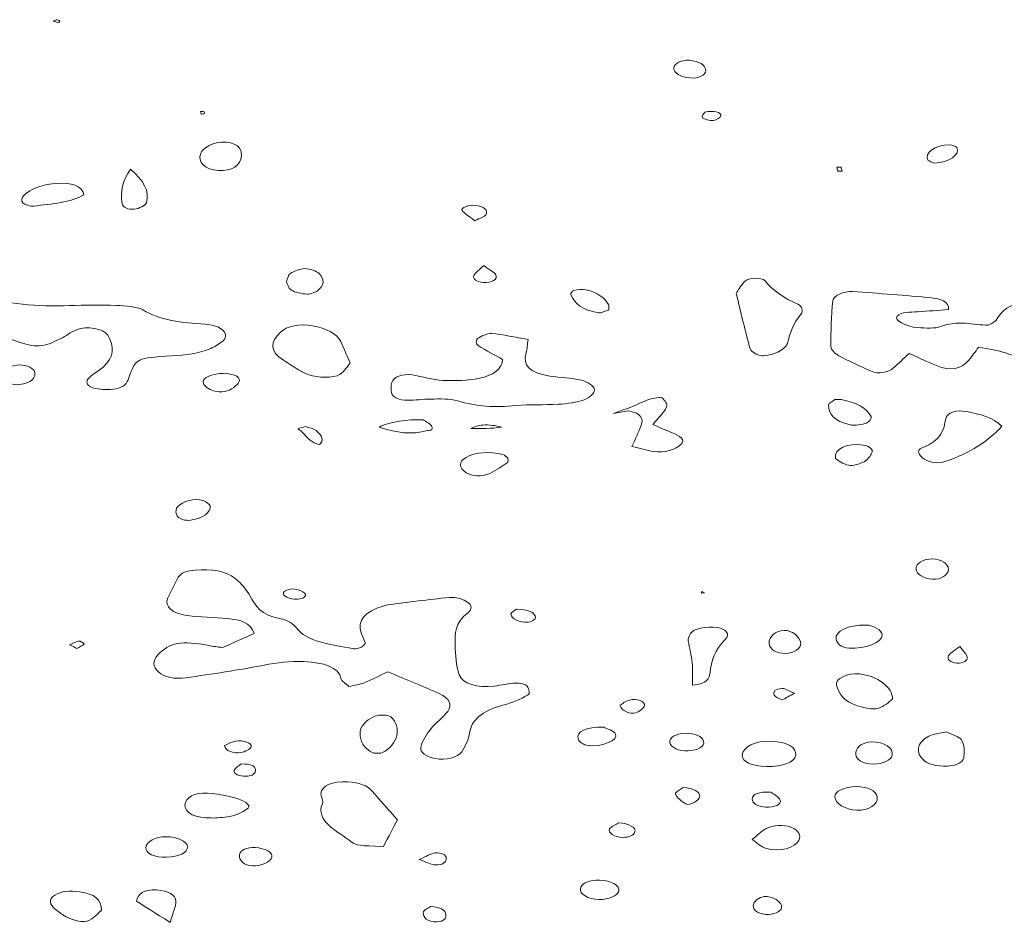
# Model space of a CAD drawing. Extents: x 432 to 1642, y -1026 to -372.
# Tile 11 of 15: x 1509 to 1566, y -1026 to -973. Entities that reach past the tile are written whole.
import ezdxf

# ---------------------------------------------------------------- set-up
doc = ezdxf.new("R2010")
doc.units = 0
doc.header["$MEASUREMENT"] = 0
doc.layers.add('Layer 1', color=7, linetype='Continuous')

# ---------------------------------------------------------------- blocks, each defined once
blk = doc.blocks.new('block 22')
at = {"layer": 'Layer 1', "lineweight": 0}
blk.add_lwpolyline([(1548.465, -1006.671), (1548.669, -1006.654), (1548.517, -1006.568), (1548.465, -1006.671)], dxfattribs=at)
for points, knots in [([(1510.873, -973.468), (1510.981, -973.502), (1511.089, -973.536), (1511.197, -973.57), (1511.218, -973.528), (1511.273, -973.477), (1511.248, -973.447), (1511.222, -973.417), (1511.115, -973.406), (1511.045, -973.387), (1510.987, -973.414), (1510.93, -973.441), (1510.873, -973.468)], [0, 0, 0, 0, 1, 1, 1, 2, 2, 2, 3, 3, 3, 4, 4, 4, 4]), ([(1518.384, -1002.393), (1518.521, -1002.433), (1518.723, -1002.451), (1518.87, -1002.429), (1519.58, -1002.323), (1520.012, -1001.998), (1519.991, -1001.572), (1519.878, -1001.493), (1519.768, -1001.349), (1519.571, -1001.288), (1519.094, -1001.141), (1518.37, -1001.329), (1518.101, -1001.64), (1517.885, -1001.891), (1518.018, -1002.285), (1518.384, -1002.393)], [0, 0, 0, 0, 1, 1, 1, 2, 2, 2, 3, 3, 3, 4, 4, 4, 5, 5, 5, 5]), ([(1538.377, -1012.063), (1538.306, -1011.966), (1537.94, -1011.871), (1537.724, -1011.881), (1537.296, -1011.901), (1536.885, -1012.01), (1536.457, -1012.054), (1535.448, -1012.158), (1534.634, -1011.938), (1534.438, -1011.403), (1534.234, -1010.847), (1534.216, -1010.267), (1534.196, -1009.696), (1534.173, -1009.031), (1534.155, -1008.377), (1534.964, -1007.779), (1535.458, -1007.414), (1534.717, -1006.853), (1533.859, -1006.923), (1532.648, -1007.022), (1531.46, -1007.201), (1530.263, -1007.348), (1530.179, -1007.358), (1530.103, -1007.388), (1530.027, -1007.411), (1528.941, -1007.74), (1528.504, -1008.267), (1528.745, -1008.973), (1528.808, -1009.159), (1528.918, -1009.341), (1528.97, -1009.527), (1529.017, -1009.696), (1528.572, -1009.935), (1528.298, -1009.885), (1526.974, -1009.646), (1525.557, -1009.493), (1524.963, -1008.647), (1524.821, -1008.445), (1524.448, -1008.211), (1524.091, -1008.15), (1522.864, -1007.94), (1522.635, -1007.388), (1522.303, -1006.837), (1522.087, -1006.48), (1521.822, -1006.116), (1521.435, -1005.81), (1520.894, -1005.382), (1520.05, -1005.24), (1519.104, -1005.32), (1518.64, -1005.359), (1518.273, -1005.489), (1518.134, -1005.743), (1517.911, -1006.152), (1517.698, -1006.563), (1517.516, -1006.979), (1517.321, -1007.425), (1517.79, -1007.854), (1518.645, -1007.958), (1519.415, -1008.051), (1520.213, -1008.076), (1520.996, -1008.139), (1521.746, -1008.199), (1522.326, -1008.376), (1522.54, -1009.002), (1521.914, -1009.282), (1521.312, -1009.551), (1520.717, -1009.817), (1520.401, -1009.775), (1520.142, -1009.753), (1519.9, -1009.705), (1518.334, -1009.393), (1517.621, -1009.525), (1516.932, -1010.267), (1516.633, -1010.59), (1516.642, -1010.915), (1516.978, -1011.227), (1517.339, -1011.564), (1517.939, -1011.665), (1518.573, -1011.574), (1520.098, -1011.355), (1521.624, -1011.128), (1523.109, -1010.841), (1523.876, -1010.692), (1524.604, -1010.596), (1525.417, -1010.637), (1526.598, -1010.696), (1527.444, -1010.928), (1527.58, -1011.647), (1527.604, -1011.772), (1527.822, -1011.886), (1528.032, -1012.08), (1528.348, -1012.007), (1528.679, -1011.966), (1528.925, -1011.865), (1529.396, -1011.672), (1529.818, -1011.445), (1530.279, -1011.222), (1531.356, -1011.676), (1532.324, -1012.072), (1533.267, -1012.486), (1533.889, -1012.759), (1534.026, -1013.145), (1533.764, -1013.526), (1533.523, -1013.878), (1533.061, -1014.184), (1532.791, -1014.532), (1532.523, -1014.877), (1532.285, -1015.242), (1532.203, -1015.61), (1532.137, -1015.906), (1532.5, -1016.154), (1533.056, -1016.262), (1533.611, -1016.371), (1534.37, -1016.203), (1534.579, -1015.874), (1534.805, -1015.518), (1534.971, -1015.14), (1535.033, -1014.765), (1535.152, -1014.036), (1535.716, -1013.505), (1536.953, -1013.172), (1537.488, -1013.028), (1537.995, -1012.819), (1538.4, -1012.582), (1538.562, -1012.487), (1538.493, -1012.219), (1538.377, -1012.063)], [0, 0, 0, 0, 1, 1, 1, 2, 2, 2, 3, 3, 3, 4, 4, 4, 5, 5, 5, 6, 6, 6, 7, 7, 7, 8, 8, 8, 9, 9, 9, 10, 10, 10, 11, 11, 11, 12, 12, 12, 13, 13, 13, 14, 14, 14, 15, 15, 15, 16, 16, 16, 17, 17, 17, 18, 18, 18, 19, 19, 19, 20, 20, 20, 21, 21, 21, 22, 22, 22, 23, 23, 23, 24, 24, 24, 25, 25, 25, 26, 26, 26, 27, 27, 27, 28, 28, 28, 29, 29, 29, 30, 30, 30, 31, 31, 31, 32, 32, 32, 33, 33, 33, 34, 34, 34, 35, 35, 35, 36, 36, 36, 37, 37, 37, 38, 38, 38, 39, 39, 39, 40, 40, 40, 41, 41, 41, 42, 42, 42, 42]), ([(1524.245, -1006.62), (1524.151, -1006.831), (1524.574, -1007.028), (1525.063, -1007.015), (1525.204, -1007.011), (1525.397, -1006.944), (1525.465, -1006.876), (1525.652, -1006.691), (1525.282, -1006.45), (1524.677, -1006.405), (1524.561, -1006.459), (1524.287, -1006.525), (1524.245, -1006.62)], [0, 0, 0, 0, 1, 1, 1, 2, 2, 2, 3, 3, 3, 4, 4, 4, 4]), ([(1538.851, -1008.083), (1538.843, -1007.781), (1538.416, -1007.593), (1537.76, -1007.594), (1537.665, -1007.668), (1537.42, -1007.772), (1537.429, -1007.869), (1537.457, -1008.155), (1537.937, -1008.388), (1538.431, -1008.355), (1538.597, -1008.344), (1538.853, -1008.177), (1538.851, -1008.083)], [0, 0, 0, 0, 1, 1, 1, 2, 2, 2, 3, 3, 3, 4, 4, 4, 4]), ([(1549.398, -1008.662), (1548.756, -1008.557), (1548.011, -1008.719), (1547.852, -1009.009), (1547.777, -1009.145), (1547.702, -1009.291), (1547.719, -1009.429), (1547.775, -1009.858), (1547.907, -1010.285), (1547.95, -1010.714), (1547.991, -1011.131), (1547.958, -1011.55), (1547.958, -1012.004), (1548.831, -1011.942), (1548.94, -1011.601), (1548.98, -1011.281), (1549.064, -1010.606), (1549.233, -1009.956), (1549.867, -1009.351), (1550.184, -1009.05), (1549.917, -1008.747), (1549.398, -1008.662)], [0, 0, 0, 0, 1, 1, 1, 2, 2, 2, 3, 3, 3, 4, 4, 4, 5, 5, 5, 6, 6, 6, 7, 7, 7, 7]), ([(1556.3, -1009.333), (1556.343, -1009.588), (1556.578, -1009.814), (1557.049, -1009.851), (1557.976, -1009.924), (1558.966, -1009.518), (1558.968, -1009.108), (1558.968, -1008.832), (1558.473, -1008.518), (1558.03, -1008.515), (1556.974, -1008.507), (1556.22, -1008.859), (1556.3, -1009.333)], [0, 0, 0, 0, 1, 1, 1, 2, 2, 2, 3, 3, 3, 4, 4, 4, 4]), ([(1554.24, -1009.569), (1554.201, -1009.179), (1553.736, -1008.82), (1553.277, -1008.825), (1552.775, -1008.83), (1552.377, -1009.181), (1552.412, -1009.588), (1552.441, -1009.927), (1552.85, -1010.18), (1553.338, -1010.16), (1553.86, -1010.138), (1554.27, -1009.869), (1554.24, -1009.569)], [0, 0, 0, 0, 1, 1, 1, 2, 2, 2, 3, 3, 3, 4, 4, 4, 4]), ([(1511.816, -1009.661), (1512.016, -1009.76), (1512.136, -1009.819), (1512.255, -1009.878), (1512.403, -1009.787), (1512.568, -1009.701), (1512.68, -1009.598), (1512.697, -1009.583), (1512.416, -1009.426), (1512.354, -1009.44), (1512.158, -1009.484), (1512.003, -1009.579), (1511.816, -1009.661)], [0, 0, 0, 0, 1, 1, 1, 2, 2, 2, 3, 3, 3, 4, 4, 4, 4]), ([(1563.898, -1010.373), (1563.88, -1010.216), (1563.695, -1010.066), (1563.466, -1009.749), (1563.121, -1010.033), (1562.88, -1010.158), (1562.812, -1010.306), (1562.722, -1010.5), (1562.901, -1010.695), (1563.297, -1010.72), (1563.7, -1010.746), (1563.92, -1010.566), (1563.898, -1010.373)], [0, 0, 0, 0, 1, 1, 1, 2, 2, 2, 3, 3, 3, 4, 4, 4, 4]), ([(1559.56, -1012.815), (1559.62, -1012.134), (1558.652, -1011.451), (1557.648, -1011.348), (1556.947, -1011.277), (1556.207, -1011.636), (1556.312, -1012.004), (1556.449, -1012.483), (1556.707, -1012.942), (1557.534, -1013.199), (1557.884, -1013.308), (1558.434, -1013.432), (1558.712, -1013.355), (1559.115, -1013.243), (1559.354, -1012.956), (1559.56, -1012.815)], [0, 0, 0, 0, 1, 1, 1, 2, 2, 2, 3, 3, 3, 4, 4, 4, 5, 5, 5, 5]), ([(1552.698, -1012.589), (1552.748, -1012.694), (1553.009, -1012.77), (1553.175, -1012.859), (1553.387, -1012.742), (1553.599, -1012.625), (1553.878, -1012.472), (1553.553, -1012.339), (1553.365, -1012.197), (1553.176, -1012.197), (1552.748, -1012.197), (1552.606, -1012.396), (1552.698, -1012.589)], [0, 0, 0, 0, 1, 1, 1, 2, 2, 2, 3, 3, 3, 4, 4, 4, 4]), ([(1545.181, -1013.186), (1545.237, -1012.949), (1544.721, -1012.762), (1544.318, -1012.867), (1544.06, -1012.934), (1543.883, -1013.094), (1543.752, -1013.168), (1543.841, -1013.498), (1544.356, -1013.714), (1544.683, -1013.604), (1544.924, -1013.524), (1545.145, -1013.338), (1545.181, -1013.186)], [0, 0, 0, 0, 1, 1, 1, 2, 2, 2, 3, 3, 3, 4, 4, 4, 4]), ([(1529.47, -1015.951), (1529.653, -1015.941), (1529.88, -1015.966), (1529.978, -1015.917), (1530.891, -1015.448), (1531.119, -1014.431), (1530.467, -1013.843), (1530.322, -1013.712), (1529.774, -1013.702), (1529.535, -1013.809), (1528.956, -1014.068), (1528.676, -1014.424), (1528.682, -1014.803), (1528.688, -1015.221), (1528.812, -1015.653), (1529.47, -1015.951)], [0, 0, 0, 0, 1, 1, 1, 2, 2, 2, 3, 3, 3, 4, 4, 4, 5, 5, 5, 5]), ([(1541.913, -1015.513), (1542.698, -1015.608), (1543.702, -1015.174), (1543.505, -1014.837), (1543.398, -1014.653), (1542.976, -1014.524), (1542.812, -1014.434), (1541.788, -1014.415), (1541.203, -1014.708), (1541.323, -1015.119), (1541.368, -1015.269), (1541.667, -1015.483), (1541.913, -1015.513)], [0, 0, 0, 0, 1, 1, 1, 2, 2, 2, 3, 3, 3, 4, 4, 4, 4]), ([(1548.612, -1015.267), (1548.554, -1014.981), (1548.109, -1014.784), (1547.549, -1014.796), (1546.985, -1014.809), (1546.587, -1015.052), (1546.654, -1015.343), (1546.72, -1015.634), (1547.16, -1015.828), (1547.718, -1015.814), (1548.28, -1015.799), (1548.672, -1015.56), (1548.612, -1015.267)], [0, 0, 0, 0, 1, 1, 1, 2, 2, 2, 3, 3, 3, 4, 4, 4, 4]), ([(1563.579, -1015.18), (1563.477, -1014.999), (1563.013, -1014.878), (1562.684, -1014.717), (1562.284, -1014.808), (1561.906, -1014.839), (1561.679, -1014.957), (1560.965, -1015.328), (1560.876, -1015.923), (1561.395, -1016.378), (1561.689, -1016.636), (1562.383, -1016.765), (1562.998, -1016.673), (1563.486, -1016.599), (1563.694, -1016.383), (1563.713, -1016.146), (1563.739, -1015.824), (1563.751, -1015.482), (1563.579, -1015.18)], [0, 0, 0, 0, 1, 1, 1, 2, 2, 2, 3, 3, 3, 4, 4, 4, 5, 5, 5, 6, 6, 6, 6]), ([(1521.469, -1015.251), (1521.196, -1015.3), (1520.979, -1015.441), (1520.812, -1015.51), (1520.843, -1015.796), (1521.344, -1015.996), (1521.768, -1015.917), (1522.021, -1015.87), (1522.309, -1015.705), (1522.368, -1015.567), (1522.451, -1015.369), (1521.902, -1015.174), (1521.469, -1015.251)], [0, 0, 0, 0, 1, 1, 1, 2, 2, 2, 3, 3, 3, 4, 4, 4, 4]), ([(1552.255, -1016.719), (1553.221, -1016.736), (1553.875, -1016.485), (1553.95, -1016.068), (1554.029, -1015.626), (1553.445, -1015.289), (1552.548, -1015.257), (1551.586, -1015.224), (1550.886, -1015.561), (1550.846, -1016.079), (1550.817, -1016.435), (1551.409, -1016.704), (1552.255, -1016.719)], [0, 0, 0, 0, 1, 1, 1, 2, 2, 2, 3, 3, 3, 4, 4, 4, 4]), ([(1558.36, -1015.298), (1557.87, -1015.304), (1557.481, -1015.557), (1557.438, -1015.897), (1557.388, -1016.296), (1557.82, -1016.588), (1558.453, -1016.581), (1559.023, -1016.576), (1559.471, -1016.365), (1559.545, -1016.069), (1559.649, -1015.657), (1559.083, -1015.289), (1558.36, -1015.298)], [0, 0, 0, 0, 1, 1, 1, 2, 2, 2, 3, 3, 3, 4, 4, 4, 4]), ([(1521.781, -1016.573), (1521.67, -1016.672), (1521.404, -1016.811), (1521.378, -1016.961), (1521.34, -1017.168), (1521.67, -1017.29), (1522.046, -1017.286), (1522.475, -1017.282), (1522.636, -1017.109), (1522.617, -1016.904), (1522.598, -1016.695), (1522.373, -1016.57), (1521.781, -1016.573)], [0, 0, 0, 0, 1, 1, 1, 2, 2, 2, 3, 3, 3, 4, 4, 4, 4]), ([(1530.845, -1019.815), (1530.352, -1019.255), (1529.866, -1018.708), (1529.389, -1018.159), (1529.103, -1017.831), (1528.636, -1017.655), (1527.973, -1017.613), (1527.052, -1017.554), (1526.424, -1017.825), (1526.413, -1018.317), (1526.409, -1018.505), (1526.567, -1018.706), (1526.492, -1018.88), (1526.071, -1019.865), (1527.323, -1020.455), (1528.229, -1021.127), (1528.471, -1021.307), (1528.632, -1021.319), (1530.03, -1021.363), (1530.341, -1020.773), (1530.599, -1020.282), (1530.845, -1019.815)], [0, 0, 0, 0, 1, 1, 1, 2, 2, 2, 3, 3, 3, 4, 4, 4, 5, 5, 5, 6, 6, 6, 7, 7, 7, 7]), ([(1521.273, -1019.588), (1521.631, -1019.492), (1521.97, -1019.32), (1522.185, -1019.136), (1522.38, -1018.969), (1521.931, -1018.662), (1521.335, -1018.521), (1520.94, -1018.427), (1520.531, -1018.343), (1520.115, -1018.286), (1519.329, -1018.178), (1518.707, -1018.393), (1518.559, -1018.801), (1518.383, -1019.285), (1518.863, -1019.645), (1519.751, -1019.694), (1519.837, -1019.699), (1519.923, -1019.703), (1520.194, -1019.716), (1520.441, -1019.69), (1520.901, -1019.687), (1521.273, -1019.588)], [0, 0, 0, 0, 1, 1, 1, 2, 2, 2, 3, 3, 3, 4, 4, 4, 5, 5, 5, 6, 6, 6, 7, 7, 7, 7]), ([(1548.387, -1018.451), (1548.402, -1018.213), (1548.032, -1017.978), (1547.417, -1017.949), (1547.296, -1018.045), (1546.946, -1018.2), (1546.984, -1018.317), (1547.052, -1018.525), (1547.297, -1018.743), (1547.582, -1018.893), (1547.809, -1019.013), (1548.371, -1018.703), (1548.387, -1018.451)], [0, 0, 0, 0, 1, 1, 1, 2, 2, 2, 3, 3, 3, 4, 4, 4, 4]), ([(1551.427, -1018.605), (1551.435, -1018.887), (1551.742, -1019.031), (1552.221, -1019.076), (1552.681, -1019.12), (1553.158, -1018.916), (1553.05, -1018.672), (1552.964, -1018.48), (1552.642, -1018.319), (1552.51, -1018.213), (1551.822, -1018.161), (1551.419, -1018.351), (1551.427, -1018.605)], [0, 0, 0, 0, 1, 1, 1, 2, 2, 2, 3, 3, 3, 4, 4, 4, 4]), ([(1558.681, -1018.489), (1558.626, -1018.126), (1558.141, -1017.888), (1557.459, -1017.891), (1556.776, -1017.893), (1556.199, -1018.17), (1556.226, -1018.482), (1556.262, -1018.888), (1556.829, -1019.235), (1557.501, -1019.261), (1558.188, -1019.288), (1558.746, -1018.923), (1558.681, -1018.489)], [0, 0, 0, 0, 1, 1, 1, 2, 2, 2, 3, 3, 3, 4, 4, 4, 4]), ([(1544.627, -1020.503), (1544.704, -1020.275), (1544.302, -1020.03), (1543.672, -1019.995), (1543.541, -1020.08), (1543.246, -1020.194), (1543.159, -1020.345), (1543.03, -1020.57), (1543.451, -1020.828), (1543.891, -1020.834), (1544.294, -1020.841), (1544.557, -1020.709), (1544.627, -1020.503)], [0, 0, 0, 0, 1, 1, 1, 2, 2, 2, 3, 3, 3, 4, 4, 4, 4]), ([(1553.674, -1020.245), (1553.277, -1020.082), (1552.63, -1020.104), (1552.23, -1020.329), (1551.939, -1020.494), (1551.742, -1020.707), (1551.429, -1020.959), (1551.724, -1021.155), (1551.921, -1021.39), (1552.255, -1021.489), (1552.977, -1021.701), (1553.935, -1021.44), (1554.13, -1021.01), (1554.264, -1020.715), (1554.148, -1020.44), (1553.674, -1020.245)], [0, 0, 0, 0, 1, 1, 1, 2, 2, 2, 3, 3, 3, 4, 4, 4, 5, 5, 5, 5]), ([(1518.673, -1021.389), (1518.654, -1021.068), (1518.075, -1020.792), (1517.43, -1020.796), (1516.795, -1020.801), (1516.295, -1021.068), (1516.254, -1021.425), (1516.215, -1021.764), (1516.751, -1022.015), (1517.459, -1021.991), (1518.175, -1021.966), (1518.692, -1021.709), (1518.673, -1021.389)], [0, 0, 0, 0, 1, 1, 1, 2, 2, 2, 3, 3, 3, 4, 4, 4, 4]), ([(1523.563, -1021.989), (1523.623, -1021.715), (1523.184, -1021.461), (1522.595, -1021.428), (1522.115, -1021.402), (1521.748, -1021.567), (1521.692, -1021.834), (1521.622, -1022.166), (1521.97, -1022.475), (1522.434, -1022.492), (1522.918, -1022.51), (1523.508, -1022.247), (1523.563, -1021.989)], [0, 0, 0, 0, 1, 1, 1, 2, 2, 2, 3, 3, 3, 4, 4, 4, 4]), ([(1533.678, -1022.067), (1533.675, -1021.851), (1533.422, -1021.693), (1533.042, -1021.741), (1532.767, -1021.775), (1532.547, -1021.937), (1532.117, -1022.122), (1532.56, -1022.273), (1532.803, -1022.419), (1533.068, -1022.432), (1533.456, -1022.452), (1533.681, -1022.278), (1533.678, -1022.067)], [0, 0, 0, 0, 1, 1, 1, 2, 2, 2, 3, 3, 3, 4, 4, 4, 4]), ([(1543.687, -1023.96), (1543.779, -1023.634), (1543.281, -1023.343), (1542.578, -1023.311), (1542.019, -1023.285), (1541.521, -1023.496), (1541.466, -1023.782), (1541.398, -1024.131), (1541.881, -1024.423), (1542.551, -1024.438), (1543.085, -1024.45), (1543.612, -1024.229), (1543.687, -1023.96)], [0, 0, 0, 0, 1, 1, 1, 2, 2, 2, 3, 3, 3, 4, 4, 4, 4]), ([(1513.671, -1025.065), (1513.702, -1024.429), (1513.279, -1024.112), (1512.397, -1023.991), (1511.862, -1023.918), (1511.341, -1023.949), (1510.967, -1024.194), (1510.581, -1024.447), (1510.675, -1024.72), (1510.982, -1024.979), (1511.122, -1025.098), (1511.268, -1025.218), (1511.435, -1025.326), (1511.963, -1025.665), (1512.635, -1025.821), (1512.988, -1025.636), (1513.333, -1025.455), (1513.528, -1025.189), (1513.671, -1025.065)], [0, 0, 0, 0, 1, 1, 1, 2, 2, 2, 3, 3, 3, 4, 4, 4, 5, 5, 5, 6, 6, 6, 6]), ([(1517.995, -1024.539), (1518.007, -1024.172), (1517.547, -1023.92), (1516.878, -1023.888), (1516.122, -1023.852), (1515.786, -1024.091), (1515.708, -1024.538), (1516.208, -1024.852), (1516.762, -1025.198), (1517.669, -1025.765), (1517.836, -1025.167), (1517.984, -1024.854), (1517.995, -1024.539)], [0, 0, 0, 0, 1, 1, 1, 2, 2, 2, 3, 3, 3, 4, 4, 4, 4]), ([(1553.133, -1024.92), (1553.184, -1024.591), (1552.604, -1024.198), (1552.095, -1024.275), (1551.847, -1024.313), (1551.579, -1024.516), (1551.516, -1024.669), (1551.376, -1025.006), (1551.707, -1025.259), (1552.214, -1025.305), (1552.633, -1025.342), (1553.097, -1025.148), (1553.133, -1024.92)], [0, 0, 0, 0, 1, 1, 1, 2, 2, 2, 3, 3, 3, 4, 4, 4, 4]), ([(1533.662, -1025.323), (1533.632, -1025.056), (1533.365, -1024.892), (1532.757, -1024.852), (1532.643, -1024.932), (1532.407, -1025.024), (1532.369, -1025.136), (1532.254, -1025.478), (1532.633, -1025.765), (1533.13, -1025.736), (1533.558, -1025.711), (1533.685, -1025.528), (1533.662, -1025.323)], [0, 0, 0, 0, 1, 1, 1, 2, 2, 2, 3, 3, 3, 4, 4, 4, 4])]:
    blk.add_open_spline(points, degree=3, knots=knots, dxfattribs=at)

msp = doc.modelspace()

# ---------------------------------------------------------------- linework, layer by layer
at = {"layer": 'Layer 1', "lineweight": 0}
for points, knots in [([(1548.738, -976.348), (1548.731, -976.018), (1548.354, -975.779), (1547.785, -975.744), (1547.335, -975.716), (1546.886, -975.928), (1546.877, -976.172), (1546.866, -976.473), (1547.26, -976.715), (1547.851, -976.77), (1548.301, -976.812), (1548.743, -976.602), (1548.738, -976.348)], [0, 0, 0, 0, 1, 1, 1, 2, 2, 2, 3, 3, 3, 4, 4, 4, 4]), ([(1519.661, -978.839), (1519.654, -978.802), (1519.671, -978.75), (1519.634, -978.731), (1519.589, -978.709), (1519.496, -978.715), (1519.425, -978.709), (1519.435, -978.765), (1519.445, -978.821), (1519.455, -978.877), (1519.524, -978.864), (1519.592, -978.851), (1519.661, -978.839)], [0, 0, 0, 0, 1, 1, 1, 2, 2, 2, 3, 3, 3, 4, 4, 4, 4]), ([(1548.543, -979.075), (1548.46, -978.996), (1548.632, -978.838), (1548.673, -978.751), (1549.169, -978.648), (1549.653, -978.76), (1549.614, -978.945), (1549.59, -979.055), (1549.358, -979.213), (1549.176, -979.234), (1548.983, -979.256), (1548.642, -979.169), (1548.543, -979.075)], [0, 0, 0, 0, 1, 1, 1, 2, 2, 2, 3, 3, 3, 4, 4, 4, 4]), ([(1521.763, -980.98), (1521.662, -980.573), (1520.801, -980.34), (1520.155, -980.585), (1519.828, -980.709), (1519.525, -980.934), (1519.435, -981.141), (1519.212, -981.658), (1519.71, -982.089), (1520.465, -982.14), (1521.233, -982.192), (1521.761, -981.847), (1521.799, -981.268), (1521.788, -981.172), (1521.786, -981.075), (1521.763, -980.98)], [0, 0, 0, 0, 1, 1, 1, 2, 2, 2, 3, 3, 3, 4, 4, 4, 5, 5, 5, 5]), ([(1562.89, -980.65), (1562.045, -980.644), (1561.367, -981.121), (1561.625, -981.536), (1561.67, -981.609), (1561.874, -981.652), (1562.005, -981.709), (1562.804, -981.698), (1563.558, -981.18), (1563.29, -980.809), (1563.237, -980.736), (1563.028, -980.651), (1562.89, -980.65)], [0, 0, 0, 0, 1, 1, 1, 2, 2, 2, 3, 3, 3, 4, 4, 4, 4]), ([(1515.576, -984.384), (1515.856, -984.35), (1516.233, -984.167), (1516.281, -984.021), (1516.511, -983.329), (1516.094, -982.692), (1515.369, -982.069), (1514.878, -982.719), (1514.778, -983.377), (1514.87, -984.044), (1514.9, -984.262), (1515.22, -984.428), (1515.576, -984.384)], [0, 0, 0, 0, 1, 1, 1, 2, 2, 2, 3, 3, 3, 4, 4, 4, 4]), ([(1556.408, -982.17), (1556.417, -982.186), (1556.56, -982.179), (1556.641, -982.182), (1556.621, -982.103), (1556.602, -982.024), (1556.583, -981.945), (1556.5, -981.942), (1556.419, -981.939), (1556.337, -981.936), (1556.357, -982.015), (1556.365, -982.096), (1556.408, -982.17)], [0, 0, 0, 0, 1, 1, 1, 2, 2, 2, 3, 3, 3, 4, 4, 4, 4]), ([(1512.655, -983.541), (1512.551, -982.993), (1511.913, -982.848), (1511.122, -982.887), (1510.264, -982.928), (1509.585, -983.18), (1509.168, -983.593), (1509.054, -983.707), (1509.017, -983.898), (1509.118, -984.006), (1509.215, -984.11), (1509.573, -984.231), (1509.755, -984.207), (1510.787, -984.072), (1511.901, -984.013), (1512.655, -983.541)], [0, 0, 0, 0, 1, 1, 1, 2, 2, 2, 3, 3, 3, 4, 4, 4, 5, 5, 5, 5]), ([(1535.365, -984.163), (1535.005, -984.122), (1534.486, -984.303), (1534.595, -984.456), (1534.739, -984.657), (1535.041, -984.823), (1535.338, -985.053), (1535.649, -984.889), (1535.91, -984.813), (1535.98, -984.702), (1536.144, -984.444), (1535.852, -984.219), (1535.365, -984.163)], [0, 0, 0, 0, 1, 1, 1, 2, 2, 2, 3, 3, 3, 4, 4, 4, 4]), ([(1562.36, -991.194), (1562.054, -991.316), (1561.481, -991.285), (1561.046, -991.255), (1560.305, -991.204), (1559.641, -990.81), (1559.837, -990.594), (1560.091, -990.317), (1560.585, -990.365), (1561.022, -990.335), (1561.632, -990.292), (1562.243, -990.25), (1562.82, -990.209), (1562.898, -989.723), (1562.312, -989.584), (1561.832, -989.533), (1560.317, -989.375), (1558.783, -989.267), (1557.25, -989.167), (1556.741, -989.134), (1556.135, -989.403), (1556.104, -989.702), (1556.015, -990.589), (1555.983, -991.479), (1555.994, -992.367), (1555.996, -992.542), (1556.221, -992.752), (1556.461, -992.884), (1557.035, -993.201), (1557.663, -993.49), (1558.299, -993.771), (1558.762, -993.975), (1559.283, -993.888), (1559.652, -993.567), (1559.927, -993.328), (1560.18, -993.082), (1560.531, -992.757), (1561.161, -993.036), (1561.624, -993.258), (1562.118, -993.457), (1562.933, -993.786), (1563.572, -993.669), (1564.015, -993.12), (1564.19, -992.904), (1564.345, -992.682), (1564.566, -992.386), (1565.177, -992.515), (1565.701, -992.581), (1566.131, -992.727), (1566.799, -992.955), (1567.476, -993.043), (1568.21, -992.9), (1570.787, -992.399), (1573.4, -992.518), (1576.021, -992.746), (1576.29, -992.769), (1576.555, -992.813), (1576.825, -992.826), (1577.494, -992.859), (1578.092, -992.577), (1578.099, -992.209), (1578.106, -991.914), (1577.987, -991.617), (1578.024, -991.325), (1578.159, -990.293), (1578.167, -990.279), (1576.307, -990.608), (1575.58, -990.736), (1575.081, -990.604), (1574.593, -990.346), (1574.078, -990.073), (1573.97, -989.757), (1574.184, -989.394), (1574.393, -989.036), (1574.855, -988.815), (1575.466, -988.669), (1576.132, -988.509), (1576.812, -988.363), (1577.447, -988.172), (1577.608, -988.124), (1577.733, -987.909), (1577.674, -987.804), (1577.556, -987.594), (1577.188, -987.537), (1576.793, -987.581), (1576.706, -987.59), (1576.62, -987.612), (1576.54, -987.635), (1574.429, -988.234), (1574.429, -988.234), (1572.158, -988.178), (1571.915, -988.5), (1571.73, -988.774), (1571.502, -989.038), (1570.95, -989.676), (1570.468, -989.823), (1569.137, -989.785), (1569.047, -989.782), (1568.955, -989.774), (1568.867, -989.761), (1567.092, -989.5), (1566.081, -989.927), (1565.573, -990.827), (1565.523, -990.913), (1565.349, -990.977), (1565.126, -991.12), (1564.28, -991.091), (1563.301, -990.819), (1562.36, -991.194)], [0, 0, 0, 0, 1, 1, 1, 2, 2, 2, 3, 3, 3, 4, 4, 4, 5, 5, 5, 6, 6, 6, 7, 7, 7, 8, 8, 8, 9, 9, 9, 10, 10, 10, 11, 11, 11, 12, 12, 12, 13, 13, 13, 14, 14, 14, 15, 15, 15, 16, 16, 16, 17, 17, 17, 18, 18, 18, 19, 19, 19, 20, 20, 20, 21, 21, 21, 22, 22, 22, 23, 23, 23, 24, 24, 24, 25, 25, 25, 26, 26, 26, 27, 27, 27, 28, 28, 28, 29, 29, 29, 30, 30, 30, 31, 31, 31, 32, 32, 32, 33, 33, 33, 34, 34, 34, 35, 35, 35, 36, 36, 36, 36]), ([(1524.405, -988.591), (1524.477, -988.727), (1524.488, -988.949), (1524.694, -989.083), (1524.893, -989.212), (1525.285, -989.294), (1525.607, -989.311), (1525.811, -989.321), (1526.12, -989.2), (1526.247, -989.091), (1526.604, -988.783), (1526.64, -988.43), (1526.304, -988.118), (1526.151, -987.976), (1525.761, -987.834), (1525.475, -987.832), (1525.194, -987.83), (1524.854, -987.981), (1524.644, -988.113), (1524.488, -988.211), (1524.498, -988.387), (1524.405, -988.591)], [0, 0, 0, 0, 1, 1, 1, 2, 2, 2, 3, 3, 3, 4, 4, 4, 5, 5, 5, 6, 6, 6, 7, 7, 7, 7]), ([(1535.282, -988.227), (1535.213, -988.428), (1535.406, -988.603), (1535.834, -988.639), (1536.294, -988.679), (1536.698, -988.447), (1536.552, -988.185), (1536.466, -988.031), (1536.193, -987.907), (1535.851, -987.658), (1535.573, -987.926), (1535.338, -988.067), (1535.282, -988.227)], [0, 0, 0, 0, 1, 1, 1, 2, 2, 2, 3, 3, 3, 4, 4, 4, 4]), ([(1550.99, -988.578), (1550.748, -988.83), (1550.609, -989.112), (1550.503, -989.267), (1550.788, -990.434), (1551.016, -991.468), (1551.316, -992.495), (1551.361, -992.649), (1551.714, -992.86), (1551.979, -992.887), (1552.26, -992.915), (1552.663, -992.79), (1552.91, -992.67), (1553.167, -992.543), (1553.424, -992.353), (1553.471, -992.174), (1553.625, -991.584), (1553.792, -991.007), (1554.278, -990.459), (1554.403, -990.318), (1554.313, -990.002), (1554.107, -989.913), (1553.231, -989.534), (1552.603, -989.077), (1552.153, -988.525), (1551.991, -988.325), (1551.202, -988.357), (1550.99, -988.578)], [0, 0, 0, 0, 1, 1, 1, 2, 2, 2, 3, 3, 3, 4, 4, 4, 5, 5, 5, 6, 6, 6, 7, 7, 7, 8, 8, 8, 9, 9, 9, 9]), ([(1513.125, -994.021), (1512.837, -994.235), (1512.681, -994.493), (1513.039, -994.691), (1513.254, -994.81), (1513.69, -994.852), (1514.029, -994.855), (1514.498, -994.86), (1514.921, -994.744), (1515.113, -994.488), (1515.213, -994.354), (1515.239, -994.202), (1515.295, -994.058), (1515.701, -993.03), (1515.698, -993.015), (1517.743, -992.897), (1518.581, -992.848), (1519.361, -992.754), (1520.014, -992.46), (1520.288, -992.337), (1520.534, -992.186), (1520.73, -992.025), (1521.081, -991.737), (1520.793, -991.274), (1520.217, -991.148), (1520.05, -991.111), (1519.879, -991.064), (1519.705, -991.054), (1518.324, -990.982), (1517.045, -990.828), (1516.049, -990.212), (1515.752, -990.029), (1515.062, -989.986), (1514.542, -989.967), (1513.637, -989.934), (1512.722, -989.945), (1511.816, -989.979), (1509.958, -990.05), (1508.197, -989.881), (1506.526, -989.43), (1506.124, -989.321), (1505.692, -989.246), (1504.964, -989.088), (1504.508, -989.794), (1504.231, -990.45), (1502.67, -990.66), (1502.358, -990.546), (1501.917, -990.395), (1501.494, -990.228), (1500.81, -989.958), (1500.129, -989.979), (1499.482, -990.243), (1498.833, -990.509), (1498.027, -990.777), (1498.23, -991.294), (1498.428, -991.8), (1499.309, -991.991), (1500.129, -991.978), (1501.669, -991.954), (1502.94, -992.258), (1503.99, -992.722), (1505.056, -992.702), (1505.558, -992.309), (1506.208, -992.053), (1507.022, -991.733), (1507.774, -991.677), (1508.692, -992.02), (1509.862, -992.456), (1510.319, -992.398), (1511.29, -991.904), (1511.619, -991.737), (1511.88, -991.527), (1512.232, -991.378), (1512.811, -991.133), (1513.801, -991.31), (1514.04, -991.694), (1514.434, -992.329), (1514.436, -992.957), (1513.781, -993.548), (1513.595, -993.716), (1513.339, -993.862), (1513.125, -994.021)], [0, 0, 0, 0, 1, 1, 1, 2, 2, 2, 3, 3, 3, 4, 4, 4, 5, 5, 5, 6, 6, 6, 7, 7, 7, 8, 8, 8, 9, 9, 9, 10, 10, 10, 11, 11, 11, 12, 12, 12, 13, 13, 13, 14, 14, 14, 15, 15, 15, 16, 16, 16, 17, 17, 17, 18, 18, 18, 19, 19, 19, 20, 20, 20, 21, 21, 21, 22, 22, 22, 23, 23, 23, 24, 24, 24, 25, 25, 25, 26, 26, 26, 27, 27, 27, 27]), ([(1543.102, -990.235), (1543.102, -990.096), (1543.145, -989.995), (1543.095, -989.909), (1542.875, -989.529), (1542.455, -989.222), (1541.779, -989.057), (1541.589, -989.011), (1541.285, -989.052), (1541.073, -989.103), (1540.968, -989.128), (1540.884, -989.274), (1540.914, -989.352), (1541.098, -989.851), (1541.588, -990.236), (1542.505, -990.397), (1542.663, -990.425), (1542.919, -990.288), (1543.102, -990.235)], [0, 0, 0, 0, 1, 1, 1, 2, 2, 2, 3, 3, 3, 4, 4, 4, 5, 5, 5, 6, 6, 6, 6]), ([(1527.496, -993.984), (1527.815, -993.78), (1527.944, -993.488), (1528.098, -993.304), (1527.888, -992.818), (1527.735, -992.435), (1527.557, -992.056), (1527.336, -991.585), (1526.715, -991.316), (1525.921, -991.152), (1525.207, -991.005), (1524.421, -991.164), (1524.058, -991.52), (1523.484, -992.082), (1523.382, -992.629), (1524.238, -993.148), (1524.539, -993.33), (1524.81, -993.527), (1525.115, -993.707), (1525.295, -993.814), (1525.498, -993.914), (1525.718, -993.994), (1526.196, -994.168), (1527.165, -994.198), (1527.496, -993.984)], [0, 0, 0, 0, 1, 1, 1, 2, 2, 2, 3, 3, 3, 4, 4, 4, 5, 5, 5, 6, 6, 6, 7, 7, 7, 8, 8, 8, 8]), ([(1540.166, -995.703), (1540.688, -995.67), (1541.257, -995.6), (1541.679, -995.445), (1541.999, -995.328), (1542.305, -995.043), (1542.278, -994.847), (1542.251, -994.651), (1541.871, -994.392), (1541.523, -994.304), (1540.965, -994.164), (1540.289, -994.17), (1539.691, -994.066), (1538.457, -993.851), (1538.109, -993.479), (1538.311, -992.711), (1538.373, -992.479), (1538.386, -992.243), (1538.431, -991.941), (1537.657, -991.809), (1536.996, -991.656), (1536.307, -991.598), (1536.058, -991.577), (1535.676, -991.753), (1535.486, -991.892), (1535.369, -991.978), (1535.402, -992.207), (1535.537, -992.297), (1535.984, -992.595), (1536.509, -992.86), (1536.951, -993.108), (1536.919, -993.679), (1536.363, -994.027), (1535.603, -994.192), (1534.965, -994.33), (1534.191, -994.352), (1533.496, -994.319), (1532.885, -994.289), (1532.305, -994.096), (1531.697, -994.002), (1531.132, -993.915), (1530.616, -994.114), (1530.524, -994.447), (1530.471, -994.639), (1530.455, -994.841), (1530.503, -995.033), (1530.572, -995.311), (1530.937, -995.468), (1531.435, -995.473), (1531.88, -995.477), (1532.327, -995.396), (1532.773, -995.398), (1533.299, -995.401), (1533.914, -995.367), (1534.331, -995.498), (1535.424, -995.841), (1536.511, -995.902), (1537.728, -995.776), (1538.52, -995.694), (1539.359, -995.756), (1540.166, -995.703)], [0, 0, 0, 0, 1, 1, 1, 2, 2, 2, 3, 3, 3, 4, 4, 4, 5, 5, 5, 6, 6, 6, 7, 7, 7, 8, 8, 8, 9, 9, 9, 10, 10, 10, 11, 11, 11, 12, 12, 12, 13, 13, 13, 14, 14, 14, 15, 15, 15, 16, 16, 16, 17, 17, 17, 18, 18, 18, 19, 19, 19, 20, 20, 20, 20]), ([(1508.772, -993.427), (1508.149, -993.512), (1507.752, -993.865), (1507.898, -994.204), (1507.992, -994.421), (1508.523, -994.605), (1508.926, -994.559), (1509.548, -994.489), (1509.943, -994.134), (1509.788, -993.786), (1509.686, -993.558), (1509.164, -993.373), (1508.772, -993.427)], [0, 0, 0, 0, 1, 1, 1, 2, 2, 2, 3, 3, 3, 4, 4, 4, 4]), ([(1520.184, -994.922), (1520.61, -995.043), (1521.055, -994.959), (1521.347, -994.733), (1521.607, -994.532), (1521.852, -994.308), (1521.524, -994.077), (1521.381, -993.976), (1521.082, -993.942), (1520.919, -993.896), (1520.654, -993.918), (1520.463, -993.913), (1520.306, -993.95), (1519.875, -994.053), (1519.497, -994.223), (1519.594, -994.494), (1519.651, -994.655), (1519.915, -994.846), (1520.184, -994.922)], [0, 0, 0, 0, 1, 1, 1, 2, 2, 2, 3, 3, 3, 4, 4, 4, 5, 5, 5, 6, 6, 6, 6]), ([(1544.448, -998.152), (1544.455, -998.154), (1544.463, -998.154), (1544.471, -998.155), (1544.897, -998.24), (1545.291, -998.376), (1545.722, -998.45), (1546.29, -998.546), (1546.997, -998.338), (1547.311, -998.018), (1547.536, -997.789), (1547.312, -997.547), (1546.691, -997.313), (1546.348, -997.183), (1546.028, -997.033), (1545.669, -996.881), (1545.984, -996.49), (1546.301, -996.184), (1546.462, -995.857), (1546.538, -995.701), (1546.363, -995.487), (1546.199, -995.332), (1546.156, -995.291), (1545.681, -995.335), (1545.482, -995.405), (1545.027, -995.565), (1544.651, -995.793), (1544.187, -995.944), (1543.906, -996.034), (1543.649, -996.137), (1543.379, -996.234), (1543.642, -996.191), (1543.933, -996.144), (1544.279, -996.088), (1544.995, -996.237), (1545.126, -996.55), (1544.991, -996.906), (1544.831, -997.324), (1544.638, -997.738), (1544.448, -998.152)], [0, 0, 0, 0, 1, 1, 1, 2, 2, 2, 3, 3, 3, 4, 4, 4, 5, 5, 5, 6, 6, 6, 7, 7, 7, 8, 8, 8, 9, 9, 9, 10, 10, 10, 11, 11, 11, 12, 12, 12, 13, 13, 13, 13]), ([(1558.065, -996.791), (1558.234, -996.737), (1558.376, -996.529), (1558.323, -996.42), (1558.088, -995.924), (1557.47, -995.598), (1556.582, -995.428), (1556.507, -995.413), (1556.41, -995.43), (1556.231, -995.435), (1556.121, -995.519), (1555.859, -995.628), (1555.857, -995.738), (1555.847, -996.251), (1556.17, -996.696), (1557.112, -996.891), (1557.375, -996.946), (1557.796, -996.877), (1558.065, -996.791)], [0, 0, 0, 0, 1, 1, 1, 2, 2, 2, 3, 3, 3, 4, 4, 4, 5, 5, 5, 6, 6, 6, 6]), ([(1563.858, -996.124), (1563.317, -996.006), (1562.708, -996.192), (1562.654, -996.53), (1562.549, -997.184), (1562.417, -997.794), (1561.289, -998.222), (1560.919, -998.362), (1561.096, -998.679), (1561.429, -998.887), (1561.777, -999.104), (1562.225, -999.155), (1562.652, -999.013), (1564.092, -998.535), (1565.099, -997.845), (1565.905, -996.979), (1565.403, -996.436), (1564.611, -996.289), (1563.858, -996.124)], [0, 0, 0, 0, 1, 1, 1, 2, 2, 2, 3, 3, 3, 4, 4, 4, 5, 5, 5, 6, 6, 6, 6]), ([(1529.885, -996.978), (1529.85, -996.993), (1529.817, -997.013), (1529.783, -997.031), (1529.826, -997.044), (1529.857, -997.047), (1529.903, -997.062), (1530.802, -997.359), (1531.595, -997.478), (1532.62, -997.233), (1532.692, -997.216), (1532.771, -997.205), (1532.846, -997.191), (1532.854, -997.131), (1532.868, -997.071), (1532.852, -997.01), (1532.809, -996.848), (1532.483, -996.708), (1532.342, -996.6), (1531.323, -996.575), (1530.539, -996.709), (1529.885, -996.978)], [0, 0, 0, 0, 1, 1, 1, 2, 2, 2, 3, 3, 3, 4, 4, 4, 5, 5, 5, 6, 6, 6, 7, 7, 7, 7]), ([(1525.51, -996.99), (1525.347, -997.042), (1525.16, -997.074), (1525.077, -997.121), (1525.207, -997.217), (1525.33, -997.322), (1525.44, -997.445), (1525.768, -997.813), (1526.037, -998.008), (1526.335, -998.038), (1526.57, -997.811), (1526.522, -997.531), (1526.124, -997.229), (1525.982, -997.12), (1525.706, -997.064), (1525.51, -996.99)], [0, 0, 0, 0, 1, 1, 1, 2, 2, 2, 3, 3, 3, 4, 4, 4, 5, 5, 5, 5]), ([(1536.878, -997.031), (1536.552, -996.935), (1536.176, -996.884), (1535.801, -996.912), (1535.537, -996.932), (1535.304, -997.003), (1535.108, -997.102), (1535.708, -997.124), (1536.292, -997.117), (1536.878, -997.031)], [0, 0, 0, 0, 1, 1, 1, 2, 2, 2, 3, 3, 3, 3]), ([(1534.833, -999.673), (1535.183, -999.898), (1535.726, -999.932), (1536.205, -999.711), (1536.588, -999.534), (1536.91, -999.313), (1537.221, -999.095), (1537.305, -999.036), (1537.25, -998.919), (1537.259, -998.828), (1537.162, -998.756), (1537.093, -998.651), (1536.961, -998.617), (1536.184, -998.415), (1535.387, -998.485), (1534.829, -998.787), (1534.399, -999.02), (1534.401, -999.395), (1534.833, -999.673)], [0, 0, 0, 0, 1, 1, 1, 2, 2, 2, 3, 3, 3, 4, 4, 4, 5, 5, 5, 6, 6, 6, 6]), ([(1557.92, -999.039), (1558.154, -998.909), (1558.284, -998.705), (1558.372, -998.521), (1558.476, -998.301), (1558.226, -998.142), (1557.858, -998.075), (1556.984, -997.918), (1556.146, -998.261), (1556.253, -998.852), (1556.423, -998.945), (1556.673, -999.167), (1557.03, -999.245), (1557.248, -999.294), (1557.702, -999.16), (1557.92, -999.039)], [0, 0, 0, 0, 1, 1, 1, 2, 2, 2, 3, 3, 3, 4, 4, 4, 5, 5, 5, 5]), ([(1560.936, -1005.255), (1560.964, -1005.571), (1561.369, -1005.831), (1561.882, -1005.861), (1562.37, -1005.89), (1562.82, -1005.607), (1562.811, -1005.277), (1562.802, -1004.953), (1562.406, -1004.699), (1561.873, -1004.677), (1561.37, -1004.656), (1560.909, -1004.941), (1560.936, -1005.255)], [0, 0, 0, 0, 1, 1, 1, 2, 2, 2, 3, 3, 3, 4, 4, 4, 4])]:
    msp.add_open_spline(points, degree=3, knots=knots, dxfattribs=at)

# ---------------------------------------------------------------- block references
at = {"layer": 'Layer 1'}
msp.add_blockref('block 22', (0, 0), dxfattribs=at)

doc.saveas('drawing.dxf')
